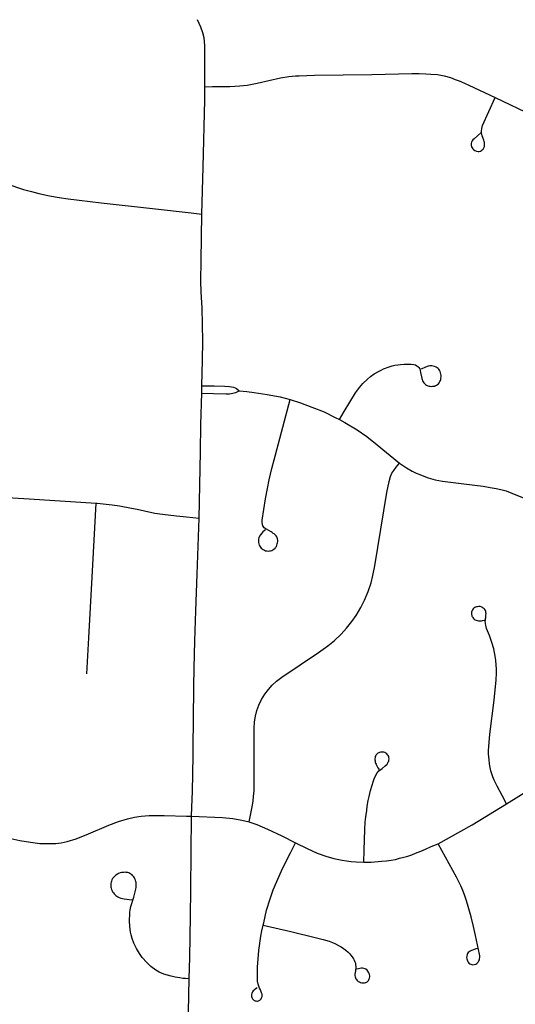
# Model space of a CAD drawing. Header units: feet. Extents: x 2113747 to 2516209, y 960708 to 1356798.
# Tile 64 of 92: x 2276679 to 2278633, y 1208569 to 1212448. Entities that reach past the tile are written whole.
import ezdxf

# ---------------------------------------------------------------- set-up
doc = ezdxf.new("R2010")
doc.units = ezdxf.units.FT
doc.header["$LTSCALE"] = 20
doc.header["$MEASUREMENT"] = 0
doc.layers.add('GM_X_City_Street', color=251, linetype='Continuous')

msp = doc.modelspace()

# ---------------------------------------------------------------- linework, layer by layer
at = {"layer": 'GM_X_City_Street', "flags": 128}
for points in [[(2277409.2, 1212183.7), (2277409.5, 1212345.7), (2277406.4, 1212376.1), (2277401.2, 1212395.4), (2277393.4, 1212417.8), (2277379.6, 1212447.7)], [(2277409.2, 1212183.7), (2277438.8, 1212183.9), (2277507.6, 1212184.5), (2277547, 1212186.6), (2277576.3, 1212190.1), (2277614.9, 1212197.4), (2277707.7, 1212218.6), (2277740, 1212224.1), (2277766.1, 1212226.8), (2277781.3, 1212227.2), (2277841.4, 1212229.1), (2278067.6, 1212232.1), (2278224.8, 1212235.2), (2278254.5, 1212235.4), (2278280.3, 1212234.6), (2278300.5, 1212233.7), (2278326.5, 1212231.2), (2278352.3, 1212226.3), (2278377.6, 1212219.4), (2278395.4, 1212212.7), (2278411.3, 1212206.7), (2278432, 1212197.5), (2278450.3, 1212189.4), (2278553.2, 1212140.6)], [(2277396.8, 1211682.2), (2277402.5, 1211866.5), (2277409.1, 1212132.3), (2277409.2, 1212183.7)], [(2278496.6, 1212001.8), (2278470.1, 1211979), (2278465.8, 1211974.5), (2278462.5, 1211969.9), (2278460.1, 1211964.9), (2278459.1, 1211959.5), (2278459, 1211953), (2278460.7, 1211946.8), (2278462.7, 1211943), (2278465.3, 1211939.5), (2278468.3, 1211936.2), (2278473.6, 1211932.4), (2278479.6, 1211929.8), (2278485.9, 1211928.5), (2278490.8, 1211928.4), (2278495.3, 1211929.7), (2278499.6, 1211932.1), (2278502.9, 1211934.5), (2278505.6, 1211937.2), (2278509, 1211942.7), (2278511.1, 1211948.7), (2278511.8, 1211953.4), (2278512, 1211958.5), (2278511.1, 1211963.8), (2278510.3, 1211968.2), (2278508.3, 1211973.7), (2278502.4, 1211989.9), (2278499.5, 1212002.5), (2278499.5, 1212009), (2278500.5, 1212018.6), (2278504.1, 1212031.1), (2278553.2, 1212140.6)], [(2278553.2, 1212140.6), (2278702.2, 1212069.7), (2278764.6, 1212040.4), (2278798, 1212026.9), (2278826.2, 1212018.1), (2278851.8, 1212012.4), (2278876.4, 1212009.4), (2278904.1, 1212008.5), (2279114, 1212011.4)], [(2276572.3, 1211821.6), (2276606.7, 1211808.5), (2276678.3, 1211784), (2276694, 1211779.2), (2276709.8, 1211774.6), (2276725.6, 1211770.3), (2276754.4, 1211763.5), (2276796.1, 1211754.3), (2276834.9, 1211746.7), (2276870.6, 1211741.7), (2277000.8, 1211726.8), (2277202.6, 1211703.8), (2277355.7, 1211686.8), (2277396.8, 1211682.2)], [(2277397.7, 1211005.7), (2277400.4, 1211106), (2277401.2, 1211181.4), (2277400.4, 1211247), (2277397.9, 1211312.6), (2277395.1, 1211374.6), (2277393.8, 1211417.3), (2277394, 1211499.5), (2277396.8, 1211682.2)], [(2277939.3, 1210872.3), (2277958.7, 1210904.6), (2278002.7, 1210977.8), (2278018.5, 1210999.3), (2278031.5, 1211014.9), (2278049.8, 1211032.1), (2278061.5, 1211042.3), (2278077.1, 1211052.3), (2278093.2, 1211061.7), (2278104, 1211067.5), (2278113.7, 1211072), (2278135.2, 1211080.1), (2278146.9, 1211083.4), (2278157.4, 1211086), (2278169.6, 1211088.3), (2278180.2, 1211089.4), (2278194.5, 1211090.6), (2278206.4, 1211091), (2278222.9, 1211090.8), (2278232.7, 1211089.3), (2278239, 1211087.5), (2278244.3, 1211084.3), (2278248.2, 1211081.7), (2278252.5, 1211077), (2278255.9, 1211071.6), (2278258.1, 1211066), (2278259.6, 1211058.2), (2278263.1, 1211040.4), (2278264.6, 1211034.7), (2278265.9, 1211030.4), (2278267.6, 1211025.3), (2278269.6, 1211021.2), (2278272.6, 1211016.9), (2278276.1, 1211013.2), (2278279.5, 1211010.2), (2278283.3, 1211008), (2278288.2, 1211005.8), (2278292.8, 1211004.5), (2278297.8, 1211003.7), (2278303.2, 1211003.2), (2278307.7, 1211003.5), (2278313.7, 1211004.5), (2278318.6, 1211006.2), (2278322.3, 1211008), (2278326, 1211010.1), (2278330, 1211013.4), (2278332.8, 1211017.2), (2278335.8, 1211021.7), (2278337.5, 1211025.6), (2278339.1, 1211030.6), (2278339.7, 1211035.3), (2278340.2, 1211040.5), (2278340.1, 1211045.3), (2278339.2, 1211051.8), (2278338, 1211056.8), (2278336.5, 1211061.2), (2278333.7, 1211066.4), (2278330.8, 1211070.5), (2278328.4, 1211073.6), (2278324.8, 1211076.6), (2278320.6, 1211079.4), (2278315, 1211081.6), (2278309.1, 1211083.3), (2278303.5, 1211084), (2278296.4, 1211083.9), (2278289, 1211082.1), (2278279.5, 1211078.7), (2278273.4, 1211076.1), (2278267.3, 1211073), (2278262.1, 1211070.4)], [(2277397, 1210976.6), (2277397.7, 1211005.7)], [(2277397.7, 1211005.7), (2277445.6, 1211005.1), (2277487.6, 1211003.8), (2277506.1, 1211002.8), (2277514.6, 1211001.9), (2277522, 1211000.6), (2277528.3, 1210997.9), (2277534.4, 1210994.1), (2277544.2, 1210985.2)], [(2277387.1, 1210484.2), (2277392.5, 1210745.3), (2277393.7, 1210853.5), (2277397, 1210976.6)], [(2277397, 1210976.6), (2277443.6, 1210975), (2277493.5, 1210973.8), (2277506.8, 1210974.1), (2277513, 1210974.7), (2277519.5, 1210975.8), (2277525.1, 1210977), (2277530.6, 1210978.9), (2277544.2, 1210985.2)], [(2277544.2, 1210985.2), (2277575.2, 1210982.7), (2277603.9, 1210979.2), (2277654.4, 1210971.2), (2277705.9, 1210961.4), (2277745, 1210951.2)], [(2277648.1, 1210438.1), (2277642.5, 1210434), (2277637.9, 1210430.1), (2277633.1, 1210424.9), (2277628.1, 1210418.6), (2277625.1, 1210413.4), (2277622.2, 1210406.9), (2277620.9, 1210401.7), (2277620.1, 1210394.5), (2277620.3, 1210387.4), (2277621.6, 1210382.6), (2277623.4, 1210378), (2277625.5, 1210373.7), (2277628.1, 1210370), (2277631.6, 1210365.9), (2277635.4, 1210362.6), (2277638.9, 1210360.2), (2277643.8, 1210357.6), (2277648.1, 1210355.8), (2277653.2, 1210354.8), (2277658.3, 1210354.3), (2277664.3, 1210354.8), (2277668.2, 1210355.6), (2277672.5, 1210357), (2277677.4, 1210359.5), (2277681.1, 1210361.8), (2277685.8, 1210365.6), (2277688.2, 1210368.6), (2277691, 1210372.5), (2277693.2, 1210377), (2277694.7, 1210382.1), (2277695.9, 1210386.5), (2277696.3, 1210391.9), (2277696.5, 1210396.7), (2277695.8, 1210402.1), (2277694.3, 1210406.2), (2277692.2, 1210410.8), (2277689.6, 1210414.5), (2277686.3, 1210418.2), (2277682.3, 1210421.5), (2277679, 1210423.9), (2277674.4, 1210427), (2277670, 1210429.7), (2277651.6, 1210439.9), (2277647.2, 1210442.7), (2277643.5, 1210445.8), (2277640.1, 1210450.1), (2277638.2, 1210453.7), (2277636.1, 1210459.8), (2277635.3, 1210466.6), (2277635.5, 1210476.2), (2277648.5, 1210560.5), (2277655.9, 1210601.1), (2277662.6, 1210634.7), (2277673.3, 1210679.7), (2277682, 1210714), (2277745, 1210951.2)], [(2277745, 1210951.2), (2277786, 1210938.6), (2277831, 1210921.6), (2277878.8, 1210902.8), (2277923.3, 1210881.1), (2277939.3, 1210872.3)], [(2277939.3, 1210872.3), (2277961, 1210860.5), (2278008.9, 1210831.3), (2278047, 1210805.3), (2278088.9, 1210773.1), (2278176.4, 1210700.8)], [(2277584.3, 1209287.1), (2277591, 1209320.7), (2277596.6, 1209353.7), (2277599.2, 1209370.3), (2277601.4, 1209387.2), (2277603.1, 1209409.8), (2277603.9, 1209431.4), (2277603.3, 1209654.8), (2277605.1, 1209681), (2277608.9, 1209704.2), (2277614.1, 1209726), (2277622.1, 1209747.5), (2277632.4, 1209768.9), (2277645.8, 1209790.6), (2277659.7, 1209808.8), (2277674.7, 1209826.3), (2277691.5, 1209842), (2277712.3, 1209857.9), (2277857.3, 1209954), (2277894.4, 1209981), (2277919.7, 1210001.9), (2277945.9, 1210026.7), (2277968.1, 1210050.9), (2277988.6, 1210076.5), (2278005.3, 1210100.9), (2278023.5, 1210132.1), (2278038.3, 1210161.4), (2278052.4, 1210194.7), (2278064.1, 1210228.9), (2278071.8, 1210257.4), (2278079.4, 1210296.1), (2278126.4, 1210584.8), (2278135, 1210628.7), (2278141, 1210647.4), (2278146.7, 1210661.3), (2278153.6, 1210672.2), (2278163.7, 1210685.2), (2278176.4, 1210700.8)], [(2278176.4, 1210700.8), (2278203.8, 1210681.9), (2278226.3, 1210668.7), (2278241.6, 1210661.4), (2278255.9, 1210655.5), (2278272.8, 1210648.8), (2278289.5, 1210643.2), (2278317.5, 1210635.3), (2278346.2, 1210630.2), (2278430.6, 1210619), (2278505.7, 1210609.7), (2278534.2, 1210605.3), (2278557.3, 1210600.9), (2278576.3, 1210596.6), (2278597.2, 1210590.9), (2278619.8, 1210582.7), (2278667.5, 1210563)], [(2276338.9, 1210583.8), (2276520.8, 1210572.5), (2276716.1, 1210559.9), (2276980.2, 1210543.6)], [(2276944, 1209870.7), (2276951.9, 1210012.9), (2276965.2, 1210252), (2276980.2, 1210543.6)], [(2276980.2, 1210543.6), (2276984.9, 1210543.1), (2277043.1, 1210536.2), (2277072.2, 1210532.3), (2277120.2, 1210523.7), (2277142.4, 1210518.9), (2277170.8, 1210512.3), (2277212.5, 1210503.8), (2277241.6, 1210499), (2277297.1, 1210492.6), (2277336.3, 1210489), (2277387.1, 1210484.2)], [(2277356.4, 1209309.4), (2277357.7, 1209344.7), (2277360, 1209406.9), (2277362.7, 1209547.9), (2277364.5, 1209725.1), (2277365.5, 1209784.1), (2277365.8, 1209820.8), (2277366.7, 1209892.9), (2277369.5, 1210000.7), (2277373.7, 1210118.7), (2277378.9, 1210263.1), (2277383.7, 1210410.7), (2277387.1, 1210484.2)], [(2278598.3, 1209359), (2278580.9, 1209390.6), (2278561.3, 1209427.8), (2278549.4, 1209452), (2278544.8, 1209464.3), (2278540.6, 1209476.7), (2278537, 1209488.2), (2278534.1, 1209502.2), (2278531.3, 1209515.6), (2278529.3, 1209531.4), (2278527.9, 1209543.4), (2278527.5, 1209555.1), (2278527.5, 1209568.1), (2278528.5, 1209583.8), (2278533, 1209632.9), (2278549.5, 1209766.8), (2278557, 1209847.4), (2278558.9, 1209873.8), (2278558.9, 1209890.8), (2278557.9, 1209904.3), (2278556.4, 1209924.2), (2278553.7, 1209940.2), (2278551.5, 1209954.2), (2278548, 1209969.2), (2278540.8, 1209994.5), (2278530.5, 1210022.1), (2278519.7, 1210049.7), (2278516.4, 1210062.3), (2278515.6, 1210067), (2278515, 1210072.1), (2278514.6, 1210077), (2278514.9, 1210081.5), (2278515.9, 1210088.5), (2278516.4, 1210093.1), (2278516.9, 1210097.2), (2278517.3, 1210101.3), (2278517.5, 1210106.5), (2278517.1, 1210111.1), (2278516.2, 1210115.9), (2278514.9, 1210119.8), (2278512.7, 1210123.4), (2278509.9, 1210126.9), (2278506.7, 1210129.8), (2278503.1, 1210131.9), (2278498.5, 1210133.9), (2278493.8, 1210135.2), (2278488.7, 1210135.6), (2278483.9, 1210135.1), (2278480.4, 1210134.3), (2278476.3, 1210133.2), (2278473.4, 1210131.7), (2278469.7, 1210129.3), (2278467, 1210126.4), (2278464.1, 1210122.2), (2278461.9, 1210117.6), (2278460.7, 1210113.1), (2278460.2, 1210109.1), (2278460.5, 1210104.6), (2278461.1, 1210101.3), (2278461.9, 1210098.2), (2278463.5, 1210095), (2278464.8, 1210092.3), (2278467.6, 1210088.5), (2278470.9, 1210085.3), (2278474.6, 1210083.1), (2278478, 1210081.4), (2278482.2, 1210080.2), (2278488.4, 1210079.2), (2278494.1, 1210079.2), (2278499.7, 1210079.6), (2278504.1, 1210080.5), (2278511.7, 1210082.2)], [(2278035.4, 1209128.2), (2278037, 1209175.4), (2278039.9, 1209257.4), (2278041.6, 1209285.8), (2278043.7, 1209306.6), (2278047, 1209332.7), (2278049.5, 1209348.8), (2278053.4, 1209371), (2278057.1, 1209387.4), (2278062.6, 1209410.5), (2278068.7, 1209432), (2278073, 1209444.8), (2278077.1, 1209456.9), (2278083.7, 1209471.9), (2278088.7, 1209480.3), (2278095, 1209487.8), (2278107.6, 1209498.2), (2278120.2, 1209508.3), (2278127.2, 1209515.2), (2278130.3, 1209519.4), (2278132.2, 1209523.3), (2278133.8, 1209526.9), (2278134.8, 1209530.5), (2278135.2, 1209535.2), (2278134.8, 1209540.7), (2278133.7, 1209544.8), (2278131.9, 1209548.6), (2278129.6, 1209552.1), (2278126.8, 1209555.4), (2278123, 1209558.2), (2278119, 1209560.6), (2278115.1, 1209562), (2278110.7, 1209562.5), (2278106.4, 1209562.6), (2278102, 1209562), (2278097.9, 1209560.8), (2278094.9, 1209559.8), (2278091.6, 1209557.8), (2278087.9, 1209555), (2278084.9, 1209552), (2278082.5, 1209548.5), (2278081, 1209544.6), (2278079.9, 1209540.5), (2278079.2, 1209535.8), (2278079.2, 1209532), (2278079.9, 1209527.2), (2278080.7, 1209523.1), (2278082.3, 1209518.5), (2278083.8, 1209514.6), (2278085.3, 1209511.1), (2278087.7, 1209505.7), (2278090.8, 1209499.9), (2278096.2, 1209493.5)], [(2278598.3, 1209359), (2278723.3, 1209435.4)], [(2278328.8, 1209201.4), (2278463.4, 1209275.9), (2278598.3, 1209359)], [(2276631.9, 1209224.5), (2276680.4, 1209214.6), (2276722.4, 1209207), (2276758.5, 1209202.6), (2276785, 1209201.5), (2276821.6, 1209202), (2276842.6, 1209204.5), (2276866.4, 1209210), (2276901.2, 1209220.6), (2276949.9, 1209239.6), (2277030, 1209274.2), (2277068.3, 1209288.8), (2277103.8, 1209299.7), (2277132.2, 1209306.4), (2277157.8, 1209310), (2277190, 1209312.2), (2277248.7, 1209311.9), (2277337.2, 1209310.2), (2277356.4, 1209309.4)], [(2277346.7, 1208669.1), (2277350, 1208754.8), (2277352.5, 1208915.4), (2277354, 1209020.3), (2277356.4, 1209309.4)], [(2277356.4, 1209309.4), (2277478, 1209304.3), (2277520, 1209300.3), (2277555.2, 1209294.2), (2277584.3, 1209287.1)], [(2277584.3, 1209287.1), (2277586.7, 1209286.5), (2277614.2, 1209277), (2277656.1, 1209259), (2277712.1, 1209232), (2277766.6, 1209204.6)], [(2277639.1, 1208879.9), (2277641.1, 1208889.1), (2277652.4, 1208939.9), (2277665.9, 1208984.6), (2277678.1, 1209019.4), (2277692.4, 1209052.4), (2277715.5, 1209103.7), (2277746.6, 1209165), (2277766.6, 1209204.6)], [(2277766.6, 1209204.6), (2277811.9, 1209181.9), (2277851.2, 1209164.5), (2277885.4, 1209151.9), (2277917.3, 1209142.8), (2277949.8, 1209136), (2277967.3, 1209133.6), (2277985.5, 1209131), (2278005.4, 1209129.3), (2278035.4, 1209128.2)], [(2278035.4, 1209128.2), (2278047.1, 1209128), (2278065.3, 1209129.1), (2278104.9, 1209132), (2278125.7, 1209134), (2278144.1, 1209136.9), (2278160.5, 1209139.7), (2278176.7, 1209143.7), (2278193.8, 1209147.9), (2278208.7, 1209152.4), (2278225.6, 1209157.9), (2278239.9, 1209163.5), (2278260.4, 1209172.2), (2278279.5, 1209180.3), (2278301.5, 1209189.8), (2278328.8, 1209201.4)], [(2278484.3, 1208788.1), (2278477.7, 1208786.7), (2278468.4, 1208783.8), (2278460.8, 1208780.8), (2278455, 1208777.5), (2278450.9, 1208774.9), (2278447.3, 1208772.1), (2278444.8, 1208768.6), (2278442.5, 1208764.2), (2278441.2, 1208758.5), (2278441.1, 1208752.4), (2278441.7, 1208747.7), (2278442.6, 1208743.8), (2278444, 1208739.6), (2278447.4, 1208734.1), (2278449.9, 1208731.2), (2278453.4, 1208728.7), (2278457.7, 1208726.3), (2278461.5, 1208725.2), (2278465.8, 1208724.5), (2278470.5, 1208725.1), (2278476.7, 1208727), (2278480.6, 1208729.3), (2278484.1, 1208731.9), (2278486.9, 1208735.1), (2278489.7, 1208739.9), (2278491.4, 1208743.8), (2278492.3, 1208747.5), (2278493.2, 1208753.6), (2278493.2, 1208759), (2278492.3, 1208766.4), (2278476.1, 1208840.1), (2278467.7, 1208875.6), (2278458.8, 1208913.5), (2278447.1, 1208954.5), (2278440.8, 1208976.5), (2278432.6, 1209000), (2278426.5, 1209016.9), (2278418.7, 1209034.7), (2278410.9, 1209051.2), (2278400.7, 1209069.8), (2278328.8, 1209201.4)], [(2277346.7, 1208669.1), (2277332.7, 1208670.1), (2277322.7, 1208670.9), (2277310.1, 1208672.7), (2277301.2, 1208674.2), (2277292, 1208675.9), (2277276, 1208679.4), (2277247.7, 1208687.8), (2277229.6, 1208695.7), (2277215.4, 1208703.7), (2277196.4, 1208717.2), (2277179.8, 1208732.9), (2277162.5, 1208752.7), (2277151, 1208768.7), (2277139.4, 1208788.6), (2277129.5, 1208809.3), (2277122.8, 1208827.9), (2277118.9, 1208842.1), (2277116.3, 1208853.2), (2277114.1, 1208865.1), (2277113.2, 1208876.1), (2277112.2, 1208895.7), (2277112.3, 1208905.5), (2277112.8, 1208918.6), (2277113.7, 1208930.7), (2277114.7, 1208941.4), (2277117.5, 1208954.1), (2277128.6, 1208991.2), (2277134.7, 1209011.2), (2277137.2, 1209022.4), (2277138.3, 1209029.9), (2277138.3, 1209036.5), (2277138.4, 1209043.1), (2277137.9, 1209048), (2277136.8, 1209052.8), (2277135.5, 1209057.5), (2277133.6, 1209062.5), (2277131.6, 1209066.8), (2277129, 1209070.8), (2277125.5, 1209075.1), (2277122.1, 1209079), (2277117.9, 1209081.8), (2277113.4, 1209084.5), (2277109.7, 1209086), (2277105, 1209087.3), (2277099.5, 1209088.2), (2277095.2, 1209088.7), (2277089.9, 1209088.4), (2277085.3, 1209088.2), (2277080.8, 1209087.7), (2277075.7, 1209086.1), (2277069.3, 1209083.6), (2277064.1, 1209081), (2277058.1, 1209077.2), (2277053.6, 1209073.6), (2277049.1, 1209068.6), (2277045.6, 1209063.9), (2277042.4, 1209058.6), (2277040.9, 1209054.3), (2277039.5, 1209050.2), (2277038.6, 1209045), (2277038.2, 1209040.2), (2277038.1, 1209035.2), (2277038.9, 1209030.2), (2277039.9, 1209025.5), (2277041.5, 1209020.8), (2277043.4, 1209016.3), (2277045.6, 1209012), (2277048.4, 1209007.6), (2277051.4, 1209003.9), (2277055.6, 1209000), (2277058.2, 1208997.4), (2277062.5, 1208994.1), (2277066.4, 1208991.7), (2277070.9, 1208989.5), (2277077.5, 1208987.2), (2277084.5, 1208985.7), (2277091.2, 1208984.6), (2277101.3, 1208982.9), (2277110.4, 1208981.6), (2277122.9, 1208980)], [(2277615.4, 1208633.3), (2277611.1, 1208630.8), (2277605.9, 1208627.1), (2277603.1, 1208624.7), (2277599.7, 1208621.2), (2277597.2, 1208618), (2277595.6, 1208614.8), (2277594.2, 1208611.1), (2277593.3, 1208606.3), (2277593, 1208601.9), (2277593.3, 1208598.7), (2277594.1, 1208595.5), (2277595.4, 1208592.2), (2277597, 1208589.7), (2277599.2, 1208587.2), (2277601.6, 1208585.1), (2277604.1, 1208583.7), (2277607.2, 1208582.4), (2277610.1, 1208581.8), (2277613.5, 1208581.5), (2277616.2, 1208581.6), (2277620.3, 1208582.3), (2277623.5, 1208583.7), (2277626.2, 1208585.2), (2277628.9, 1208587.4), (2277630.8, 1208589.8), (2277633, 1208593.9), (2277634.6, 1208598.9), (2277635, 1208603.7), (2277634.5, 1208608.4), (2277633, 1208613.4), (2277631.6, 1208617.9), (2277629.8, 1208622.1), (2277628.1, 1208625.4), (2277624.6, 1208632.8), (2277621.3, 1208639.5), (2277618.7, 1208647.5), (2277617, 1208660.1), (2277616.3, 1208677.3), (2277617.2, 1208714.6), (2277619.4, 1208748.3), (2277622.3, 1208780.6), (2277629.8, 1208836.6), (2277633.7, 1208858.7), (2277639.1, 1208879.9)], [(2277639.1, 1208879.9), (2277747.7, 1208855.1), (2277849.5, 1208830.9), (2277875.4, 1208824.4), (2277899.2, 1208817), (2277912.5, 1208812.2), (2277923.8, 1208807.2), (2277936, 1208800.9), (2277947, 1208794.6), (2277956.1, 1208788.7), (2277964.6, 1208782.4), (2277974.4, 1208774.2), (2277978.9, 1208769.4), (2277983.6, 1208763.8), (2277989.3, 1208755.9), (2277994.8, 1208747.4), (2277997.8, 1208742.2), (2278000.9, 1208735.8), (2278002.4, 1208730.7), (2278003.2, 1208725.9), (2278003.9, 1208716.6), (2278002.3, 1208700.2), (2278000.5, 1208687.1), (2278000.6, 1208681.8), (2278001.2, 1208677.3), (2278002.3, 1208673.2), (2278004.5, 1208669), (2278006.8, 1208665.7), (2278010.1, 1208662.1), (2278013.9, 1208659), (2278018.4, 1208656.7), (2278023, 1208654.5), (2278028.2, 1208653.2), (2278033.8, 1208652.7), (2278039, 1208653.2), (2278043.8, 1208654.2), (2278047.3, 1208655.8), (2278050.6, 1208658.3), (2278053.8, 1208661.9), (2278056, 1208665.3), (2278057.3, 1208668.6), (2278058.4, 1208672.1), (2278059, 1208676.4), (2278059, 1208681.2), (2278058.1, 1208685.5), (2278056.4, 1208690.5), (2278054.4, 1208694.6), (2278051.4, 1208699.2), (2278048.4, 1208702.9), (2278044.3, 1208706.8), (2278040.6, 1208708.8), (2278036.2, 1208710.3), (2278030.6, 1208711.2), (2278025.4, 1208710.9), (2278020.6, 1208710.1), (2278015.2, 1208709), (2278006.3, 1208706.8)], [(2277343.6, 1207932.6), (2277342.7, 1207981.7), (2277339.9, 1208141.5), (2277339.9, 1208247.5), (2277341.7, 1208407.8), (2277346.7, 1208669.1)]]:
    msp.add_lwpolyline(points, dxfattribs=at)

doc.saveas('drawing.dxf')
